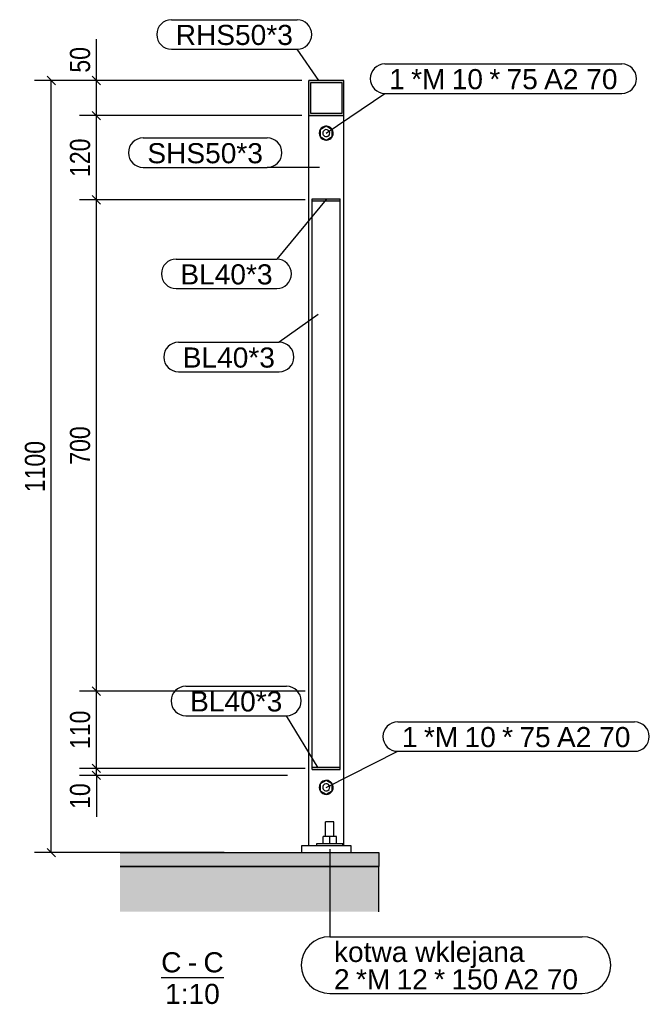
# Model space of a CAD drawing. Header units: millimetres. Extents: x 60 to 119230, y 44 to 9810.
# Tile 3 of 33: x 15621 to 16518, y 44 to 1447. Entities that reach past the tile are written whole.
import ezdxf

# ---------------------------------------------------------------- set-up
doc = ezdxf.new("R2010")
doc.units = ezdxf.units.MM
doc.styles.add('Arial', font='ARIAL.TTF', dxfattribs={"height": 0.2})
doc.styles.add('Arial Narrow', font='ARIALN.TTF', dxfattribs={"height": 0.2})

# ---------------------------------------------------------------- blocks, each defined once
blk = doc.blocks.new('Unknown-15 - 29968')
at = {"color": 5}
blk.add_line((15822.7, 82.5), (15911.8, 82.5), dxfattribs=at)
at = {"color": 5, "style": 'Arial'}
for s, height, p in [('C', 28.7, (15822.7, 90)), ('C', 28.7, (15882.9, 90)), ('-', 28.7, (15860.6, 90)), ('1:10', 28.65, (15828.3, 45))]:
    blk.add_text(s, height=height, dxfattribs=at).set_placement(p)
blk = doc.blocks.new('Part-29969 - 29968')
blk.add_hatch(color=6).paths.add_polyline_path([(15764.2, 176.3), (16132.7, 176.3), (16132.7, 240.6), (15764.2, 240.6)])
at = {"color": 7}
for p, q in [((16132.7, 240.6), (15764.2, 240.6)), ((16132.7, 176.3), (16132.7, 240.6))]:
    blk.add_line(p, q, dxfattribs=at)
blk = doc.blocks.new('Part-29970 - 29968')
blk.add_hatch(color=6).paths.add_polyline_path([(15764.2, 260.6), (15764.2, 240.6), (16132.7, 240.6), (16132.7, 260.6)])
at = {"color": 7}
for p, q in [((15764.2, 260.6), (16132.7, 260.6)), ((16132.7, 260.6), (16132.7, 240.6)), ((15764.2, 240.6), (16132.7, 240.6))]:
    blk.add_line(p, q, dxfattribs=at)
blk = doc.blocks.new('Part-29971 - 29968')
at = {"color": 7}
for p, q in [((16032.8, 270.6), (16032.8, 1310.6)), ((16082.8, 270.6), (16082.8, 1310.6))]:
    blk.add_line(p, q, dxfattribs=at)
blk = doc.blocks.new('Part-29973 - 29968')
at = {"color": 7}
for p, q in [((16022.8, 260.6), (16022.8, 270.6)), ((16022.8, 270.6), (16092.8, 270.6)), ((16092.8, 270.6), (16092.8, 260.6))]:
    blk.add_line(p, q, dxfattribs=at)
blk = doc.blocks.new('Bolt-29974 - 29968')
at = {"color": 136}
for p, q in [((16068, 304.6), (16056.8, 304.6)), ((16056.8, 283.6), (16056.8, 304.6)), ((16068.8, 304.6), (16068, 304.6)), ((16068.8, 283.6), (16068.8, 304.6)), ((16053.3, 273.6), (16053.3, 283.6)), ((16072.3, 283.6), (16053.3, 283.6)), ((16062.8, 273.6), (16062.8, 283.6)), ((16072.3, 273.6), (16072.3, 283.6)), ((16044.3, 273.6), (16081.3, 273.6)), ((16044.3, 270.6), (16044.3, 273.6)), ((16081.3, 270.6), (16081.3, 273.6))]:
    blk.add_line(p, q, dxfattribs=at)
blk = doc.blocks.new('Bolt-29994 - 29968')
at = {"color": 136}
for p, q in [((16057.8, 363.4), (16049.3, 358.5)), ((16049.3, 358.5), (16049.3, 348.7)), ((16066.3, 358.5), (16057.8, 363.4)), ((16066.3, 348.7), (16066.3, 358.5)), ((16049.3, 348.7), (16057.8, 343.8)), ((16057.8, 343.8), (16066.3, 348.7))]:
    blk.add_line(p, q, dxfattribs=at)
for radius, start, end in [(10, 120, 300), (10, 300, 120), (5, 120, 300), (5, 300, 120)]:
    blk.add_arc((16057.8, 353.6), radius, start, end, dxfattribs=at)
blk = doc.blocks.new('Bolt-29995 - 29968')
at = {"color": 136}
for p, q in [((16057.8, 1295.4), (16049.3, 1290.5)), ((16066.3, 1290.5), (16057.8, 1295.4)), ((16049.3, 1290.5), (16049.3, 1280.7)), ((16049.3, 1280.7), (16057.8, 1275.8)), ((16057.8, 1275.8), (16066.3, 1280.7)), ((16066.3, 1280.7), (16066.3, 1290.5))]:
    blk.add_line(p, q, dxfattribs=at)
for radius, start, end in [(10, 120, 300), (10, 300, 120), (5, 300, 120), (5, 120, 300)]:
    blk.add_arc((16057.8, 1285.6), radius, start, end, dxfattribs=at)
blk = doc.blocks.new('Part-30000 - 29968')
h = blk.add_hatch(color=6)
h.paths.add_polyline_path([(16082.8, 1360.6), (16032.8, 1360.6), (16032.8, 1310.6), (16082.8, 1310.6)])
h.paths.add_polyline_path([(16035.8, 1313.6), (16035.8, 1357.6), (16079.8, 1357.6), (16079.8, 1313.6)])
at = {"color": 7}
for p, q in [((16032.8, 1310.6), (16032.8, 1360.6)), ((16082.8, 1360.6), (16032.8, 1360.6)), ((16035.8, 1313.6), (16035.8, 1357.6)), ((16035.8, 1357.6), (16079.8, 1357.6)), ((16079.8, 1357.6), (16079.8, 1313.6)), ((16082.8, 1310.6), (16082.8, 1360.6)), ((16032.8, 1310.6), (16082.8, 1310.6)), ((16079.8, 1313.6), (16035.8, 1313.6))]:
    blk.add_line(p, q, dxfattribs=at)
blk = doc.blocks.new('Part-30001 - 29968')
blk.add_hatch(color=6).paths.add_polyline_path([(16077.8, 382.1), (16037.8, 382.1), (16037.8, 379.1), (16077.8, 379.1)])
at = {"color": 7}
for p, q in [((16037.8, 379.1), (16037.8, 382.1)), ((16037.8, 382.1), (16077.8, 382.1)), ((16037.8, 379.1), (16077.8, 379.1)), ((16077.8, 379.1), (16077.8, 382.1))]:
    blk.add_line(p, q, dxfattribs=at)
blk = doc.blocks.new('Part-30002 - 29968')
at = {"color": 7}
for p, q in [((16037.8, 382.1), (16037.8, 1189.1)), ((16077.8, 382.1), (16077.8, 1189.1))]:
    blk.add_line(p, q, dxfattribs=at)
blk = doc.blocks.new('Part-30004 - 29968')
blk.add_hatch(color=6).paths.add_polyline_path([(16077.8, 1192.1), (16037.8, 1192.1), (16037.8, 1189.1), (16077.8, 1189.1)])
at = {"color": 7}
for p, q in [((16037.8, 1189.1), (16037.8, 1192.1)), ((16037.8, 1192.1), (16077.8, 1192.1)), ((16037.8, 1189.1), (16077.8, 1189.1)), ((16077.8, 1189.1), (16077.8, 1192.1))]:
    blk.add_line(p, q, dxfattribs=at)
blk = doc.blocks.new('StraightDimension-31413 - 29968')
at = {"color": 174}
for p, q in [((15672.2, 1354.6), (15660.2, 1366.6)), ((16022.8, 1360.6), (15642.2, 1360.6)), ((15666.2, 260.6), (15666.2, 1360.6)), ((15660.2, 266.6), (15672.2, 254.6)), ((15912.3, 260.6), (15642.2, 260.6))]:
    blk.add_line(p, q, dxfattribs=at)
at = {"color": 30, "style": 'Arial Narrow'}
blk.add_text('1100', height=28.63, rotation=90.0002, dxfattribs=at).set_placement((15657.2, 774.1))
blk = doc.blocks.new('StraightDimension-42891 - 29968')
at = {"color": 174}
for p, q in [((15730.4, 1360.6), (15730.4, 1419.6)), ((15730.4, 1360.6), (15730.4, 1419.6)), ((15736.4, 1354.6), (15724.4, 1366.6)), ((16022.8, 1360.6), (15706.4, 1360.6)), ((15730.4, 1310.6), (15730.4, 1360.6)), ((16022.8, 1310.6), (15706.4, 1310.6)), ((15724.4, 1316.6), (15736.4, 1304.6))]:
    blk.add_line(p, q, dxfattribs=at)
at = {"color": 30, "style": 'Arial Narrow'}
blk.add_text('50', height=28.63, rotation=90.0002, dxfattribs=at).set_placement((15721.4, 1371.8))
blk = doc.blocks.new('StraightDimension-42892 - 29968')
at = {"color": 174}
for p, q in [((16022.8, 1310.6), (15706.4, 1310.6)), ((15736.4, 1304.6), (15724.4, 1316.6)), ((15730.4, 1190.6), (15730.4, 1310.6)), ((15724.4, 1196.6), (15736.4, 1184.6)), ((16027.8, 1190.6), (15706.4, 1190.6))]:
    blk.add_line(p, q, dxfattribs=at)
at = {"color": 30, "style": 'Arial Narrow'}
blk.add_text('120', height=28.63, rotation=90.0002, dxfattribs=at).set_placement((15721.4, 1223.2))
blk = doc.blocks.new('StraightDimension-42893 - 29968')
at = {"color": 174}
for p, q in [((15736.4, 1184.6), (15724.4, 1196.6)), ((16027.8, 1190.6), (15706.4, 1190.6)), ((15730.4, 490.6), (15730.4, 1190.6)), ((15724.4, 496.6), (15736.4, 484.6)), ((16027.8, 490.6), (15706.4, 490.6))]:
    blk.add_line(p, q, dxfattribs=at)
at = {"color": 30, "style": 'Arial Narrow'}
blk.add_text('700', height=28.63, rotation=90.0002, dxfattribs=at).set_placement((15721.4, 813.2))
blk = doc.blocks.new('StraightDimension-42894 - 29968')
at = {"color": 174}
for p, q in [((15736.4, 484.6), (15724.4, 496.6)), ((16027.8, 490.6), (15706.4, 490.6)), ((15730.4, 380.6), (15730.4, 490.6)), ((16027.8, 380.6), (15706.4, 380.6)), ((15724.4, 386.6), (15736.4, 374.6))]:
    blk.add_line(p, q, dxfattribs=at)
at = {"color": 30, "style": 'Arial Narrow'}
blk.add_text('110', height=28.63, rotation=90.0002, dxfattribs=at).set_placement((15721.4, 408.2))
blk = doc.blocks.new('StraightDimension-42895 - 29968')
at = {"color": 174}
for p, q in [((16027.8, 380.6), (15706.4, 380.6)), ((15724.4, 386.6), (15736.4, 374.6)), ((15730.4, 370.6), (15730.4, 380.6)), ((16002.8, 370.6), (15706.4, 370.6)), ((15736.4, 364.6), (15724.4, 376.6)), ((15730.4, 370.6), (15730.4, 311.6)), ((15730.4, 370.6), (15730.4, 311.6))]:
    blk.add_line(p, q, dxfattribs=at)
at = {"color": 30, "style": 'Arial Narrow'}
blk.add_text('10', height=28.63, rotation=90.0002, dxfattribs=at).set_placement((15721.4, 322.9))
blk = doc.blocks.new('Mark-30185 - 29968')
at = {"color": 136}
for p, q in [((16057.8, 1191.2), (15987.3, 1106.1)), ((15844, 1106.1), (15987.3, 1106.1)), ((15844, 1064.1), (15987.3, 1064.1))]:
    blk.add_line(p, q, dxfattribs=at)
for centre, start, end in [((15844, 1085.1), 90, 270), ((15987.3, 1085.1), 270, 90)]:
    blk.add_arc(centre, 21, start, end, dxfattribs=at)
at = {"color": 30, "style": 'Arial'}
blk.add_text('BL40*3', height=28.65, dxfattribs=at).set_placement((15850, 1070.1))
blk = doc.blocks.new('Mark-30186 - 29968')
at = {"color": 136}
for p, q in [((16062.8, 265.6), (16062.8, 140.8)), ((16062.8, 140.8), (16422.4, 140.8)), ((16062.8, 59.8), (16422.4, 59.8))]:
    blk.add_line(p, q, dxfattribs=at)
for centre, start, end in [((16062.8, 100.3), 90, 270), ((16422.4, 100.3), 270, 90)]:
    blk.add_arc(centre, 40.5, start, end, dxfattribs=at)
at = {"color": 30, "style": 'Arial'}
for s, height, p in [('kotwa wklejana', 28.652, (16068.8, 104.8)), ('2', 28.7, (16068.8, 65.8)), ('*M', 28.65, (16100.1, 65.8)), ('12', 28.65, (16158, 65.8)), ('*', 28.7, (16211.5, 65.8)), ('150', 28.65, (16236, 65.8)), ('A2 70', 28.65, (16311.8, 65.8))]:
    blk.add_text(s, height=height, dxfattribs=at).set_placement(p)
blk = doc.blocks.new('Mark-30187 - 29968')
at = {"color": 136}
for p, q in [((16159.6, 446.9), (16496.9, 446.9)), ((16057.8, 353.6), (16159.6, 404.9)), ((16159.6, 404.9), (16496.9, 404.9))]:
    blk.add_line(p, q, dxfattribs=at)
for centre, start, end in [((16159.6, 425.9), 90, 270), ((16496.9, 425.9), 270, 90)]:
    blk.add_arc(centre, 21, start, end, dxfattribs=at)
at = {"color": 30, "style": 'Arial'}
for s, height, p in [('1', 28.7, (16165.6, 410.9)), ('*M', 28.65, (16196.9, 410.9)), ('10', 28.65, (16254.8, 410.9)), ('*', 28.7, (16308.3, 410.9)), ('75', 28.65, (16332.9, 410.9)), ('A2 70', 28.65, (16386.4, 410.9))]:
    blk.add_text(s, height=height, dxfattribs=at).set_placement(p)
blk = doc.blocks.new('Mark-30173 - 29968')
at = {"color": 136}
for p, q in [((15797, 1278.7), (15973.6, 1278.7)), ((15797, 1236.7), (15973.6, 1236.7)), ((16048.2, 1236.7), (15973.6, 1236.7))]:
    blk.add_line(p, q, dxfattribs=at)
for centre, start, end in [((15797, 1257.7), 90, 270), ((15973.6, 1257.7), 270, 90)]:
    blk.add_arc(centre, 21, start, end, dxfattribs=at)
at = {"color": 30, "style": 'Arial'}
blk.add_text('SHS50*3', height=28.65, dxfattribs=at).set_placement((15803, 1242.7))
blk = doc.blocks.new('Mark-30182 - 29968')
at = {"color": 136}
for p, q in [((15857.9, 497.7), (16001.1, 497.7)), ((15857.9, 455.7), (16001.1, 455.7)), ((16046.1, 381.2), (16001.1, 455.7))]:
    blk.add_line(p, q, dxfattribs=at)
for centre, start, end in [((15857.9, 476.7), 90, 270), ((16001.1, 476.7), 270, 90)]:
    blk.add_arc(centre, 21, start, end, dxfattribs=at)
at = {"color": 30, "style": 'Arial'}
blk.add_text('BL40*3', height=28.65, dxfattribs=at).set_placement((15863.9, 461.7))
blk = doc.blocks.new('Mark-30183 - 29968')
at = {"color": 136}
for p, q in [((16046.1, 1027.3), (15990.7, 987.6)), ((15847.4, 987.6), (15990.7, 987.6)), ((15847.4, 945.6), (15990.7, 945.6))]:
    blk.add_line(p, q, dxfattribs=at)
for centre, start, end in [((15847.4, 966.6), 90, 270), ((15990.7, 966.6), 270, 90)]:
    blk.add_arc(centre, 21, start, end, dxfattribs=at)
at = {"color": 30, "style": 'Arial'}
blk.add_text('BL40*3', height=28.65, dxfattribs=at).set_placement((15853.4, 951.6))
blk = doc.blocks.new('Mark-30188 - 29968')
at = {"color": 136}
for p, q in [((16141.4, 1384.2), (16478.7, 1384.2)), ((16057.8, 1285.6), (16141.4, 1342.2)), ((16141.4, 1342.2), (16478.7, 1342.2))]:
    blk.add_line(p, q, dxfattribs=at)
for centre, start, end in [((16141.4, 1363.2), 90, 270), ((16478.7, 1363.2), 270, 90)]:
    blk.add_arc(centre, 21, start, end, dxfattribs=at)
at = {"color": 30, "style": 'Arial'}
for s, height, p in [('1', 28.7, (16147.4, 1348.2)), ('*M', 28.65, (16178.7, 1348.2)), ('10', 28.65, (16236.5, 1348.2)), ('*', 28.7, (16290.1, 1348.2)), ('75', 28.65, (16314.6, 1348.2)), ('A2 70', 28.65, (16368.1, 1348.2))]:
    blk.add_text(s, height=height, dxfattribs=at).set_placement(p)
blk = doc.blocks.new('Mark-31404 - 29968')
at = {"color": 136}
for p, q in [((15837.4, 1447.2), (16016.2, 1447.2)), ((15837.4, 1405.2), (16016.2, 1405.2)), ((16047.3, 1360.6), (16016.2, 1405.2))]:
    blk.add_line(p, q, dxfattribs=at)
for centre, start, end in [((15837.4, 1426.2), 90, 270), ((16016.2, 1426.2), 270, 90)]:
    blk.add_arc(centre, 21, start, end, dxfattribs=at)
at = {"color": 30, "style": 'Arial'}
blk.add_text('RHS50*3', height=28.65, dxfattribs=at).set_placement((15843.4, 1411.2))

msp = doc.modelspace()

# ---------------------------------------------------------------- block references
for name in ['Mark-31404 - 29968', 'StraightDimension-42891 - 29968', 'Mark-30188 - 29968', 'StraightDimension-31413 - 29968', 'Part-30000 - 29968', 'StraightDimension-42892 - 29968', 'Part-29971 - 29968', 'Bolt-29995 - 29968', 'Mark-30173 - 29968', 'StraightDimension-42893 - 29968', 'Mark-30185 - 29968', 'Part-30004 - 29968', 'Part-30002 - 29968', 'Mark-30183 - 29968', 'StraightDimension-42894 - 29968', 'Mark-30182 - 29968', 'Mark-30187 - 29968', 'StraightDimension-42895 - 29968', 'Part-30001 - 29968', 'Bolt-29994 - 29968', 'Bolt-29974 - 29968', 'Part-29973 - 29968', 'Part-29970 - 29968', 'Mark-30186 - 29968', 'Part-29969 - 29968', 'Unknown-15 - 29968']:
    msp.add_blockref(name, (0, 0))

doc.saveas('drawing.dxf')
